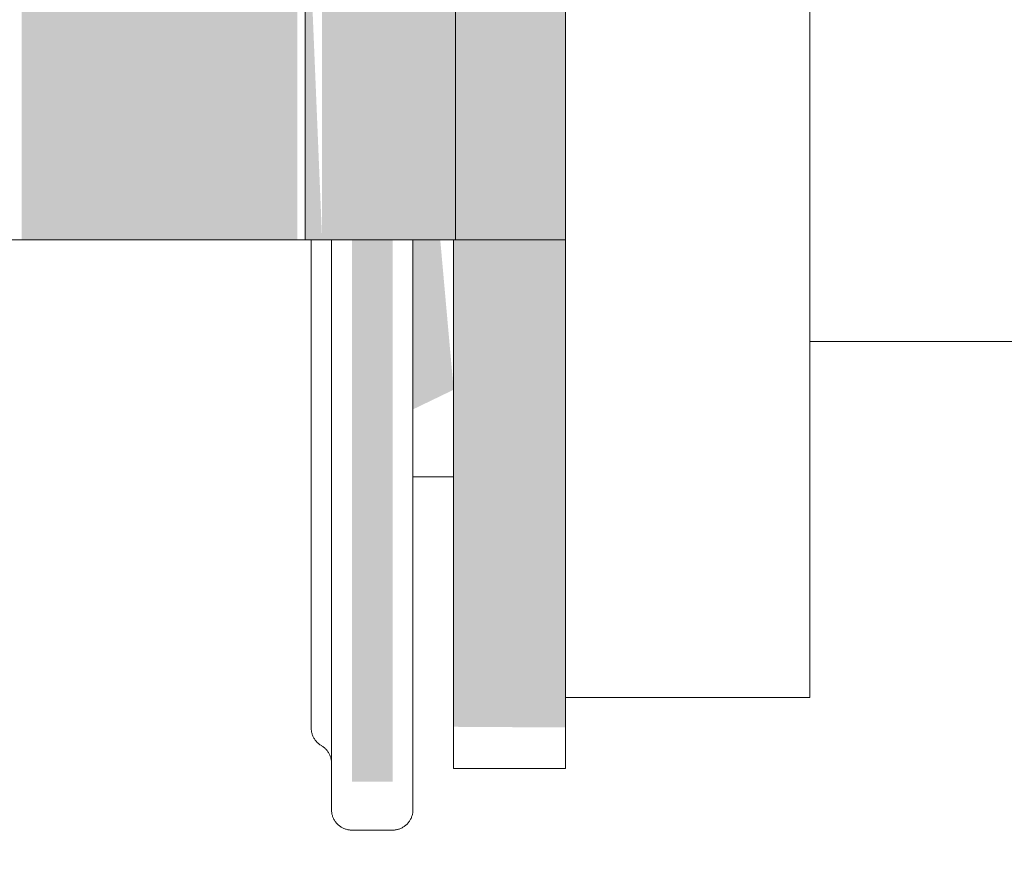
# Model space of a CAD drawing. Header units: millimetres. Extents: x 9824119 to 13672909, y -72394 to 462135.
# Tile 129 of 256: x 10119954 to 10120003, y -2616 to -2575. Entities that reach past the tile are written whole.
import ezdxf

# ---------------------------------------------------------------- set-up
doc = ezdxf.new("R2010")
doc.units = ezdxf.units.MM
doc.linetypes.add('ADSK_Скрыто', pattern=[6, 3, -3])
doc.layers.add('A-DETL-HDLN', color=7, linetype='ADSK_Скрыто', lineweight=9)
doc.layers.add('P-PIPE', color=7, linetype='Continuous', lineweight=18)
doc.styles.add('ISOCPEUR', font='isocpeui.ttf')

# ---------------------------------------------------------------- blocks, each defined once
blk = doc.blocks.new('Tecofi_VPI4449-02_Затвор дисковый поворотный с ручкой - Затвор дисковый поворотный с рычагом_VPI 4449-02-V90-В_Этаж 01_Отопление')
at = {"layer": 'P-PIPE', "linetype": 'ADSK_Скрыто', "lineweight": 9, "true_color": 0x373737}
for points in [[(29231.785, -13285.837), (29245.325, -13285.837), (29245.325, -13265.837), (29231.785, -13265.837)], [(29246.545, -13285.837), (29252.349, -13285.837), (29252.349, -13265.837), (29246.545, -13265.837)], [(29250.008, -13312.48), (29250.008, -13285.837), (29248.008, -13285.837), (29248.008, -13312.48)], [(29251.008, -13294.175), (29253.008, -13293.208), (29252.349, -13285.837), (29251.008, -13285.837), (29251.008, -13293.208)], [(29258.508, -13309.812), (29258.508, -13285.837), (29253.008, -13285.837), (29253.008, -13309.778)]]:
    blk.add_hatch(color=250, dxfattribs=at).paths.add_polyline_path(points)
h = blk.add_hatch(color=250, dxfattribs=at)
h.paths.add_polyline_path([(29245.713, -13285.837), (29246.545, -13285.837), (29245.713, -13265.837)])
h.paths.add_polyline_path([(29258.508, -13285.837), (29258.508, -13265.837), (29252.349, -13265.837), (29252.349, -13285.837)])
at = {"layer": 'A-DETL-HDLN', "color": 5, "true_color": 0x0000ff, "flags": 128}
for points in [[(29246.008, -13309.837), (29246.008, -13309.81), (29246.008, -13309.728), (29246.008, -13309.592), (29246.008, -13309.403)], [(29246.008, -13309.443), (29246.008, -13309.623), (29246.008, -13309.748), (29246.008, -13309.819), (29246.008, -13309.837)], [(29246.508, -13310.703), (29246.474, -13310.682), (29246.44, -13310.66), (29246.408, -13310.637), (29246.376, -13310.612), (29246.346, -13310.586), (29246.316, -13310.559), (29246.288, -13310.531), (29246.261, -13310.502), (29246.235, -13310.471), (29246.21, -13310.44), (29246.187, -13310.407), (29246.165, -13310.374), (29246.144, -13310.34), (29246.124, -13310.305), (29246.106, -13310.269), (29246.09, -13310.233), (29246.075, -13310.196), (29246.061, -13310.158), (29246.049, -13310.12), (29246.038, -13310.082), (29246.029, -13310.043), (29246.022, -13310.003), (29246.016, -13309.964), (29246.012, -13309.924), (29246.009, -13309.884), (29246.008, -13309.844), (29246.008, -13309.837)], [(29246.944, -13311.217), (29246.929, -13311.179), (29246.913, -13311.143), (29246.895, -13311.107), (29246.876, -13311.072), (29246.855, -13311.038), (29246.833, -13311.004), (29246.81, -13310.972), (29246.786, -13310.94), (29246.76, -13310.91), (29246.733, -13310.88), (29246.705, -13310.852), (29246.675, -13310.824), (29246.645, -13310.798), (29246.614, -13310.773), (29246.581, -13310.75), (29246.548, -13310.727), (29246.514, -13310.706), (29246.508, -13310.703)], [(29247.008, -13313.459), (29247.008, -13313.648), (29247.008, -13313.777), (29247.008, -13313.845), (29247.008, -13313.856)], [(29247.008, -13313.856), (29247.008, -13313.826), (29247.008, -13313.735), (29247.008, -13313.583), (29247.008, -13313.461)], [(29251.008, -13313.856), (29251.008, -13313.826), (29251.008, -13313.735), (29251.008, -13313.583), (29251.008, -13313.371)], [(29251.008, -13313.373), (29251.008, -13313.532), (29251.008, -13313.7), (29251.008, -13313.807), (29251.008, -13313.854)], [(29247.928, -13314.853), (29247.888, -13314.849), (29247.849, -13314.843), (29247.809, -13314.836), (29247.77, -13314.828), (29247.732, -13314.817), (29247.693, -13314.805), (29247.656, -13314.792), (29247.619, -13314.777), (29247.582, -13314.761), (29247.546, -13314.743), (29247.511, -13314.724), (29247.477, -13314.704), (29247.443, -13314.682), (29247.411, -13314.658), (29247.379, -13314.634), (29247.349, -13314.608), (29247.319, -13314.581), (29247.291, -13314.553), (29247.263, -13314.524), (29247.237, -13314.493), (29247.212, -13314.462), (29247.189, -13314.43), (29247.166, -13314.397), (29247.146, -13314.362), (29247.126, -13314.328), (29247.108, -13314.292), (29247.091, -13314.256), (29247.076, -13314.219), (29247.062, -13314.181), (29247.05, -13314.143), (29247.039, -13314.104), (29247.03, -13314.065), (29247.022, -13314.026), (29247.016, -13313.987), (29247.012, -13313.947), (29247.009, -13313.907), (29247.008, -13313.867), (29247.008, -13313.856)], [(29251.008, -13313.856), (29251.007, -13313.896), (29251.005, -13313.936), (29251.001, -13313.976), (29250.995, -13314.016), (29250.988, -13314.055), (29250.979, -13314.094), (29250.969, -13314.133), (29250.957, -13314.171), (29250.944, -13314.209), (29250.929, -13314.246), (29250.913, -13314.282), (29250.895, -13314.318), (29250.876, -13314.353), (29250.855, -13314.387), (29250.833, -13314.421), (29250.81, -13314.453), (29250.786, -13314.485), (29250.76, -13314.516), (29250.733, -13314.545), (29250.705, -13314.574), (29250.675, -13314.601), (29250.645, -13314.627), (29250.614, -13314.652), (29250.581, -13314.675), (29250.548, -13314.698), (29250.514, -13314.719), (29250.479, -13314.738), (29250.444, -13314.756), (29250.407, -13314.773), (29250.37, -13314.788), (29250.333, -13314.802), (29250.295, -13314.814), (29250.256, -13314.825), (29250.217, -13314.834), (29250.178, -13314.842), (29250.138, -13314.848), (29250.099, -13314.852)]]:
    blk.add_lwpolyline(points, dxfattribs=at)
at = {"layer": 'P-PIPE', "color": 5, "true_color": 0x0000ff}
for p, q in [((29270.508, -13275.837), (29270.508, -13243.337)), ((29245.713, -13265.837), (29245.713, -13285.837)), ((29253.096, -13285.837), (29253.096, -13265.837)), ((29258.508, -13265.837), (29258.508, -13285.837)), ((29270.508, -13308.337), (29270.508, -13275.837)), ((29231.785, -13285.837), (29229.343, -13285.837)), ((29245.325, -13285.837), (29231.785, -13285.837)), ((29245.806, -13285.837), (29245.252, -13285.837)), ((29245.325, -13285.837), (29246.545, -13285.837)), ((29252.349, -13285.837), (29246.545, -13285.837)), ((29251.008, -13285.837), (29251.008, -13297.495)), ((29258.508, -13285.837), (29252.349, -13285.837)), ((29252.349, -13285.837), (29253.096, -13285.837)), ((29253.008, -13285.837), (29253.008, -13311.833)), ((29253.063, -13285.837), (29253.096, -13285.837)), ((29258.508, -13311.833), (29258.508, -13285.837)), ((29332.483, -13290.837), (29270.508, -13290.837)), ((29251.008, -13297.495), (29253.008, -13297.495)), ((29258.508, -13308.337), (29270.508, -13308.337)), ((29253.008, -13311.833), (29258.508, -13311.833)), ((29248.008, -13314.856), (29250.008, -13314.856))]:
    blk.add_line(p, q, dxfattribs=at)
at = {"layer": 'P-PIPE', "color": 5, "true_color": 0x0000ff, "flags": 128}
for points in [[(29246.008, -13285.837), (29246.008, -13287.128), (29246.008, -13288.402), (29246.008, -13289.655), (29246.008, -13290.886), (29246.008, -13292.093), (29246.008, -13293.275), (29246.008, -13294.428), (29246.008, -13295.551), (29246.008, -13296.643), (29246.008, -13297.702), (29246.008, -13298.726), (29246.008, -13299.713), (29246.008, -13300.662), (29246.008, -13301.571), (29246.008, -13302.439), (29246.008, -13303.264), (29246.008, -13304.046), (29246.008, -13304.782), (29246.008, -13305.473), (29246.008, -13306.115), (29246.008, -13306.71), (29246.008, -13307.254), (29246.008, -13307.749), (29246.008, -13308.193), (29246.008, -13308.584), (29246.008, -13308.924), (29246.008, -13309.21), (29246.008, -13309.443), (29246.008, -13309.623), (29246.008, -13309.748), (29246.008, -13309.819), (29246.008, -13309.837)], [(29247.008, -13285.837), (29247.008, -13287.296), (29247.008, -13288.736), (29247.008, -13290.156), (29247.008, -13291.553), (29247.008, -13292.925), (29247.008, -13294.269), (29247.008, -13295.584), (29247.008, -13296.868), (29247.008, -13298.117), (29247.008, -13299.332), (29247.008, -13300.508), (29247.008, -13301.645), (29247.008, -13302.741), (29247.008, -13303.794), (29247.008, -13304.802), (29247.008, -13305.763), (29247.008, -13306.677), (29247.008, -13307.542), (29247.008, -13308.355), (29247.008, -13309.117), (29247.008, -13309.826), (29247.008, -13310.48), (29247.008, -13311.078), (29247.008, -13311.621), (29247.008, -13312.106), (29247.008, -13312.533), (29247.008, -13312.901), (29247.008, -13313.21), (29247.008, -13313.459), (29247.008, -13313.648), (29247.008, -13313.777), (29247.008, -13313.845), (29247.008, -13313.856)], [(29251.008, -13313.856), (29251.008, -13313.826), (29251.008, -13313.735), (29251.008, -13313.583), (29251.008, -13313.371), (29251.008, -13313.098), (29251.008, -13312.767), (29251.008, -13312.376), (29251.008, -13311.926), (29251.008, -13311.419), (29251.008, -13310.855), (29251.008, -13310.235), (29251.008, -13309.56), (29251.008, -13308.831), (29251.008, -13308.049), (29251.008, -13307.216), (29251.008, -13306.332), (29251.008, -13305.4), (29251.008, -13304.42), (29251.008, -13303.395), (29251.008, -13302.325), (29251.008, -13301.213), (29251.008, -13300.061), (29251.008, -13298.87), (29251.008, -13297.642), (29251.008, -13296.379), (29251.008, -13295.083), (29251.008, -13293.756), (29251.008, -13292.401), (29251.008, -13291.019), (29251.008, -13289.613), (29251.008, -13288.185), (29251.008, -13286.738), (29251.008, -13285.837)], [(29246.008, -13309.837), (29246.008, -13309.81), (29246.008, -13309.728), (29246.008, -13309.592), (29246.008, -13309.403), (29246.008, -13309.159), (29246.008, -13308.862), (29246.008, -13308.513), (29246.008, -13308.111), (29246.008, -13307.657), (29246.008, -13307.153), (29246.008, -13306.598), (29246.008, -13305.995), (29246.008, -13305.343), (29246.008, -13304.644), (29246.008, -13303.898), (29246.008, -13303.108), (29246.008, -13302.274), (29246.008, -13301.398), (29246.008, -13300.481), (29246.008, -13299.525), (29246.008, -13298.531), (29246.008, -13297.5), (29246.008, -13296.435), (29246.008, -13295.337), (29246.008, -13294.207), (29246.008, -13293.048), (29246.008, -13291.862), (29246.008, -13290.65), (29246.008, -13289.414), (29246.008, -13288.157), (29246.008, -13286.88)], [(29247.008, -13313.856), (29247.008, -13313.826), (29247.008, -13313.735), (29247.008, -13313.583), (29247.008, -13313.371), (29247.008, -13313.098), (29247.008, -13312.767), (29247.008, -13312.376), (29247.008, -13311.926), (29247.008, -13311.419), (29247.008, -13310.855), (29247.008, -13310.235), (29247.008, -13309.56), (29247.008, -13308.831), (29247.008, -13308.049), (29247.008, -13307.216), (29247.008, -13306.332), (29247.008, -13305.4), (29247.008, -13304.42), (29247.008, -13303.395), (29247.008, -13302.325), (29247.008, -13301.213), (29247.008, -13300.061), (29247.008, -13298.87), (29247.008, -13297.642), (29247.008, -13296.379), (29247.008, -13295.083), (29247.008, -13293.756), (29247.008, -13292.401), (29247.008, -13291.019), (29247.008, -13289.613), (29247.008, -13288.185), (29247.008, -13286.738)], [(29251.008, -13294.728), (29251.008, -13296.032), (29251.008, -13297.304), (29251.008, -13298.542), (29251.008, -13299.743), (29251.008, -13300.906), (29251.008, -13302.029), (29251.008, -13303.11), (29251.008, -13304.148), (29251.008, -13305.14), (29251.008, -13306.085), (29251.008, -13306.982), (29251.008, -13307.829), (29251.008, -13308.625), (29251.008, -13309.368), (29251.008, -13310.058), (29251.008, -13310.693), (29251.008, -13311.272), (29251.008, -13311.795), (29251.008, -13312.26), (29251.008, -13312.667), (29251.008, -13313.015), (29251.008, -13313.303), (29251.008, -13313.532), (29251.008, -13313.7), (29251.008, -13313.807), (29251.008, -13313.854)], [(29246.508, -13310.703), (29246.474, -13310.682), (29246.44, -13310.66), (29246.408, -13310.637), (29246.376, -13310.612), (29246.346, -13310.586), (29246.316, -13310.559), (29246.288, -13310.531), (29246.261, -13310.502), (29246.235, -13310.471), (29246.21, -13310.44), (29246.187, -13310.407), (29246.165, -13310.374), (29246.144, -13310.34), (29246.124, -13310.305), (29246.106, -13310.269), (29246.09, -13310.233), (29246.075, -13310.196), (29246.061, -13310.158), (29246.049, -13310.12), (29246.038, -13310.082), (29246.029, -13310.043), (29246.022, -13310.003), (29246.016, -13309.964), (29246.012, -13309.924), (29246.009, -13309.884), (29246.008, -13309.844), (29246.008, -13309.837)], [(29247.008, -13311.569), (29247.007, -13311.529), (29247.005, -13311.489), (29247.001, -13311.449), (29246.995, -13311.41), (29246.988, -13311.37), (29246.979, -13311.331), (29246.969, -13311.293), (29246.957, -13311.254), (29246.944, -13311.217), (29246.929, -13311.179), (29246.913, -13311.143), (29246.895, -13311.107), (29246.876, -13311.072), (29246.855, -13311.038), (29246.833, -13311.004), (29246.81, -13310.972), (29246.786, -13310.94), (29246.76, -13310.91), (29246.733, -13310.88), (29246.705, -13310.852), (29246.675, -13310.824), (29246.645, -13310.798), (29246.614, -13310.773), (29246.581, -13310.75), (29246.548, -13310.727), (29246.514, -13310.706), (29246.508, -13310.703)], [(29248.008, -13314.856), (29247.968, -13314.855), (29247.928, -13314.853), (29247.888, -13314.849), (29247.849, -13314.843), (29247.809, -13314.836), (29247.77, -13314.828), (29247.732, -13314.817), (29247.693, -13314.805), (29247.656, -13314.792), (29247.619, -13314.777), (29247.582, -13314.761), (29247.546, -13314.743), (29247.511, -13314.724), (29247.477, -13314.704), (29247.443, -13314.682), (29247.411, -13314.658), (29247.379, -13314.634), (29247.349, -13314.608), (29247.319, -13314.581), (29247.291, -13314.553), (29247.263, -13314.524), (29247.237, -13314.493), (29247.212, -13314.462), (29247.189, -13314.43), (29247.166, -13314.397), (29247.146, -13314.362), (29247.126, -13314.328), (29247.108, -13314.292), (29247.091, -13314.256), (29247.076, -13314.219), (29247.062, -13314.181), (29247.05, -13314.143), (29247.039, -13314.104), (29247.03, -13314.065), (29247.022, -13314.026), (29247.016, -13313.987), (29247.012, -13313.947), (29247.009, -13313.907), (29247.008, -13313.867), (29247.008, -13313.856)], [(29251.008, -13313.856), (29251.007, -13313.896), (29251.005, -13313.936), (29251.001, -13313.976), (29250.995, -13314.016), (29250.988, -13314.055), (29250.979, -13314.094), (29250.969, -13314.133), (29250.957, -13314.171), (29250.944, -13314.209), (29250.929, -13314.246), (29250.913, -13314.282), (29250.895, -13314.318), (29250.876, -13314.353), (29250.855, -13314.387), (29250.833, -13314.421), (29250.81, -13314.453), (29250.786, -13314.485), (29250.76, -13314.516), (29250.733, -13314.545), (29250.705, -13314.574), (29250.675, -13314.601), (29250.645, -13314.627), (29250.614, -13314.652), (29250.581, -13314.675), (29250.548, -13314.698), (29250.514, -13314.719), (29250.479, -13314.738), (29250.444, -13314.756), (29250.407, -13314.773), (29250.37, -13314.788), (29250.333, -13314.802), (29250.295, -13314.814), (29250.256, -13314.825), (29250.217, -13314.834), (29250.178, -13314.842), (29250.138, -13314.848), (29250.099, -13314.852), (29250.059, -13314.855), (29250.019, -13314.856), (29250.008, -13314.856)]]:
    blk.add_lwpolyline(points, dxfattribs=at)

msp = doc.modelspace()

# ---------------------------------------------------------------- block references
at = {"layer": 'A-DETL-HDLN', "color": 5, "true_color": 0x0000ff}
msp.add_blockref('Tecofi_VPI4449-02_Затвор дисковый поворотный с ручкой - Затвор дисковый поворотный с рычагом_VPI 4449-02-V90-В_Этаж 01_Отопление', (10090722.494, 10700.258), dxfattribs=at)

# ---------------------------------------------------------------- texts
at = {"char_height": 300, "attachment_point": 1, "style": 'ISOCPEUR'}
for s, insert, width in [('\\pi13638.10589;{\\fISOCPEUR|b0|i0|c204|p34;\\H1.66667x;\\L\\C7;\\P\\pi10874.35036;\\H1.1x;Общие указания\\l\\P\\pi13638.10589;\\P\\pi-900,l1200,t1200;\\H0.72727x;1.^IПроект выполнен на основании задания заказчика и задания на проектирование архитектурно-строительных чертежей.\\P2.^IПроект соответствует действующим нормам :\\P\\pl900,t900;\\fSymbol|b0|i0|c2|p18;·^I\\fISOCPEUR|b0|i0|c204|p34;КМК 2. 04.05-97* "Отопление, вентиляция и кондиционирование воздуха".\\P\\fSymbol|b0|i0|c2|p18;·^I\\fISOCPEUR|b0|i0|c204|p34;ШНК 2.08.02-09* "Общественные здания и сооружение" \\P\\fSymbol|b0|i0|c2|p18;·^I\\fISOCPEUR|b0|i0|c204|p34;КМК 2.01.01-94 "Климатические и физико-геологические данные для проектирования".\\P\\fSymbol|b0|i0|c2|p18;·^I\\fISOCPEUR|b0|i0|c204|p34;КМК 2.01.04-97* "Строительная теплотехника".\\P\\fSymbol|b0|i0|c2|p18;·^I\\fISOCPEUR|b0|i0|c204|p34;ГОСТ 21.602-2003 "Правила выполнения рабочей документации отопления, вентиляции и кондиционирования".\\P\\fSymbol|b0|i0|c2|p18;·^I\\fISOCPEUR|b0|i0|c204|p34;ШНК \\fISOCPEUR|b0|i0|c186|p34;2.01.02-04\\fISOCPEUR|b0|i0|c204|p34; - \\fISOCPEUR|b0|i0|c186|p34;"\\fISOCPEUR|b0|i0|c204|p34;Пожарная безопасность зданий и сооружений\\fISOCPEUR|b0|i0|c186|p34;"\\fISOCPEUR|b0|i0|c204|p34;;\\P\\pl1200,t1200;3.^I  Расчетные параметры наружного воздуха для проектирования отопления, вентиляции и кондиционирования воздуха приняты по КМК 2.01.01-94.\\P\\pi-300,l300,tz;      Для проектирования отопления, вентиляции и кондиционирования воздуха: \\P\\pl1500,t1500;-^IХолодный  период  года Тн\\fISOCPEUR|b0|i0|c186|p34;=-14.0°C\\fISOCPEUR|b0|i0|c204|p34;; I=-12,4 кДж/кг (Парам. Б);\\P-^IТеплый  период  года Тн=33°C; I=55,7 кДж/кг  (Парам. А);\\P-^IТеплый  период  года Тн=37,5°C; I=65,2 кДж/кг (Парам. Б);\\P-^IСкорость ветра  - V=1,6 м/сек - холодный период;\\P-^IСкорость ветра  - V=1,9 м/сек - теплый  период;\\P-^IПродолжительность отопительного периода  Zот.пер.=129суток;\\P-^IСредняя температура отопительного периода  tот.пер.=2,7°C;\\P-^IБарометрическое давление в районе строительства Рбар=950 Гпа.\\P\\pi600,l0,tz;\\P\\pi11458.1097;\\LТЕПЛОСНАБЖЕНИЕ\\P\\pi13638.10589;\\l\\P\\pi0;\\C0;В качестве источника тепла выбран установленный во дворе здания тепловой насос, рассчитанный на работу в температурном режиме 40–30 °C.^J^JСистема отопления спроектирована как двухтрубная, в ней используются напольный фанкойл.\\P^JОсновным источником тепла является тепловой насос. \\P^JОсновное охлаждение осуществляется с помощью\\Pтепловых насосов. Для отвода конденсата, образующегося в фанкойлах, предусмотрены дренажные трубы. Основные водосточные и обратные трубы выполнены из полипропилена. \\P\\pi600;^JОсновные подающие и обратные трубы выполнены из полипропилена. Слив воды из системы осуществляется через регулировочный узел. Для снижения теплопотерь через трубы выполнены работы по теплоизоляции.\\C7; \\P\\pi12278.10827;\\LОТОПЛЕНИЕ\\l\\P\\pi0;  Для достижения  комфортных условий в зимнее время и компенсации теплопотерь в помещениях установлены \\C0;фанкойл\\C7;ы обеспечивающие в помещениях нормируемую температуру воздуха:\\P\\pi-300,l1500,t1500;-^IКабинет врача +20°C.\\P-^IЗал       +22°C.\\P-^IФизиотерапия     +21°C.\\P\\pi0,l0,tz;   На каждом приборе предусматривается устанавка термостатического клапана и запорного крана. Рекомендуется применить трубопроводы стабильные полипропиленовые. Система теплоснабжения \\C0;фанкойл\\C7;ов двухтрубная с принудительной циркуляцией, горизонтальная. Удаление воздуха осуществляется из воздухоспускных кранов установленных в \\C0;фанкойл\\C7;ах. Все монтажные и наладочные работы проводить в соответствии с нормативными документами и инструкциям фирм-изготовителя.}', (9986122.186, 27067.081), 27276.21177), ('{\\fISOCPEUR|b0|i0|c204|p34;\\C7;^I\\A1;\\L\\P\\pi10515.36534;\\H1.33333x;ВЕНТИЛЯЦИЯ\\P\\pi0;\\l^IВ здании предусмотрена приточно-вытяжная вентиляция с естественным и \\Pмеханическим побуждением, для функционально различных и конструктивно раздельных групп \\Pпомещений.   ^I  \\P^IТакже предусматривается естественная вентиляция с удалением и поступлением воздуха через окна и двери.\\P^IУдаление воздуха из помещений производится с помощью вытяжных решеток.\\P^IМатериал воздуховодов - тонколистовая оцинкованная сталь по ГОСТ 14918-80.\\P^IВоздуховоды систем вытяжной вентиляции выполняются класса "Н" (нормально плотный).\\P^IМонтаж систем вентиляции выполнить в соответствии с \\A0;КМК 3.05.01.-9\\A1;7\\P\\A0;\\L\\P\\pi12075.36144;\\P\\pi7995.37164;ПРИМЕЧАНИЯ (ТЕПЛОСНАБЖЕНИЕ)\\P\\pi-900,l900,t900;\\l1.^IЧертеж читать совместно со спецификацией и с другими разделами проекта.\\P2.^IМонтаж оборудования и трубопроводов производить в соответствии с местными \\P\\pi0;действующими нормами и правилами, и требованиями завода-изготовителя оборудования.\\P\\pi-900;3.^IТрубопроводы системы теплоснабжения радиаторов приняты полипропиленовыми.\\P4.^IНа планах и схемах указаны наружный диаметр и толщина стенки полипропиленовых \\P\\pi0;трубопроводов.\\P\\pi-900;5.^IПриборы и трубопроводы нанесены условно.\\P6.^IУклон трубопроводов выполнить согласно схемам в сторону ближайшего вертикального \\P\\pi0;стояка.\\P\\pi-900;7.^IВсе отметки указаны от уровня пола этажа. \\P8.^IКрепить трубу в штробе каждые 2 метра.\\P9.^IТрубопроводы отопления, прокладываемые в полу покрыть трубчатой тепловой изоляцией \\P\\pi0;из вспученного полителена "Isocom" толщиной 9 мм.\\P\\pi-900;10.^IДиаметры запорно-регулирующей арматуры и фильтров соответствуют диаметру \\P\\pi0;трубопроводов, если не указано иное.\\P\\pi3390,l600,tz;\\P\\pi5455.37799,l0;\\LПРИМЕЧАНИЯ (ВЕНТИЛЯЦИЯ И КОНДИЦИОНИРОВАНИЕ)\\l\\P\\pi-900,l900,t900;1.^IВентиляционные системы показаны условно.\\P2.^IЧертеж читать совместно со спецификацией и остальными разделами проекта \\P3.^IВсе неплотности при пересечении инженерными коммуникациями огнестойких стен, \\P\\pi0;перекрытий и перегородок заделать материалами, соответствующими по степени \\Pогнестойкости пересекаемым ограждениям.\\P\\pi-900;4.^IВ сан-узлах двери не оборудованные переточными решетками, предусмотреть с \\P\\pi0;подрезкой дверного полотна, высота щели не менее 20 мм. Если конструкция дверей не \\Pпозволяет предусмотреть щели в нижней части, то необходимо выполнить установку \\Pжалюзийной решетки в нижней половине двери.\\P\\pi-900;5.^IРазместить все приборы для измерения температуры, давления и скорости потока в \\P\\pi0;доступных местах с прямыми секциями труб или воздуховодов наверху или внизу, \\Pсогласно рекомендациям завода изготовителя для точности показаний.\\P\\pi-900;6.^IУстановить расположение диффузоров, отдушин и вентиляционных решеток согласно \\P\\pi0;архитектурным планам потолка, освещения и другим деталям/узлам потолка и \\Pвыполнить незначительные изменения для обеспечения соответствия.\\P\\pi-900;7.^IМонтаж оборудования выполнить в соответствии с местными нормами и правилами, а \\P\\pi0;так же требованиями завода-изготовителя оборудования \\P\\pi-900;8.^IВсе отметки оборудований даны от пола этажа.\\P}', (10015733.614, 26003.42), 24350.72388)]:
    msp.add_mtext(s, dxfattribs=dict(at, insert=insert, width=width))

doc.saveas('drawing.dxf')
